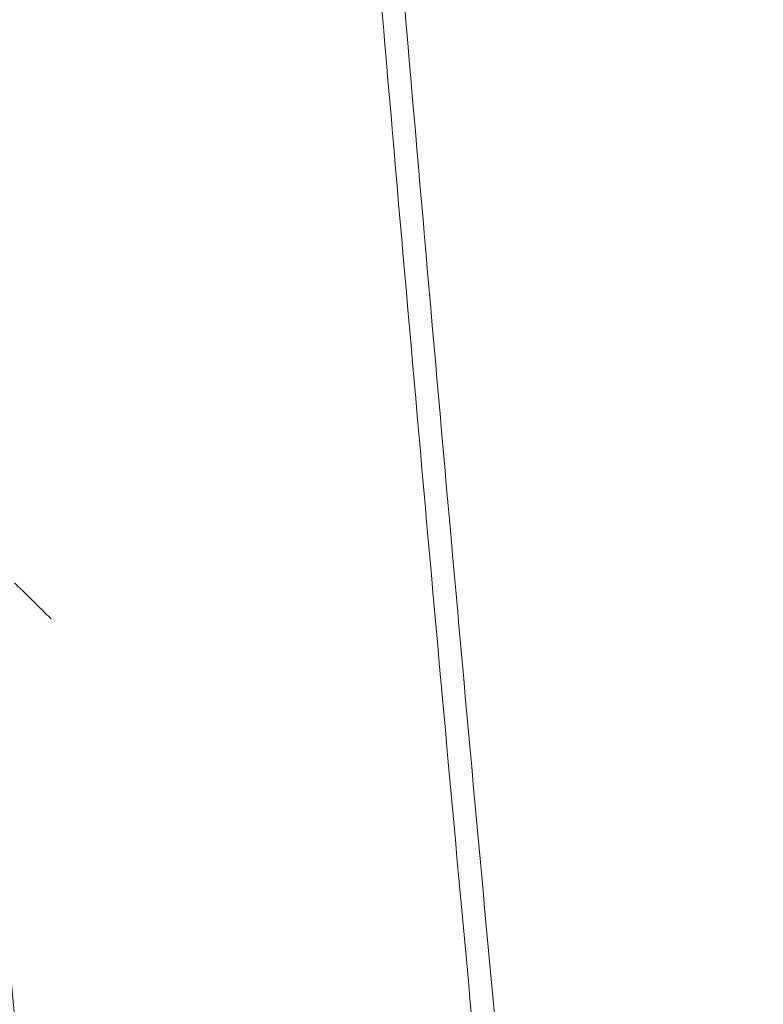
# Model space of a CAD drawing. Header units: millimetres. Extents: x -620 to 6530, y -1325 to 1325.
# Tile 87 of 180: x -70 to -29, y -695 to -641. Entities that reach past the tile are written whole.
import ezdxf

# ---------------------------------------------------------------- set-up
doc = ezdxf.new("R2010")
doc.units = ezdxf.units.MM
doc.layers.add('Plan', color=7, linetype='Continuous', true_color=0xffffff)

msp = doc.modelspace()

# ---------------------------------------------------------------- linework, layer by layer
at = {"layer": 'Plan', "color": 155, "linetype": 'Continuous', "lineweight": 13}
for points, knots in [([(-30.452, -840.809), (-31.032, -835.629), (-31.606, -830.448), (-32.745, -820.085), (-33.309, -814.903), (-34.984, -799.355), (-36.08, -788.988), (-39.303, -757.88), (-43.43, -716.387), (-47.22, -674.862), (-49.937, -643.706), (-50.821, -633.319), (-52.117, -617.735), (-52.543, -612.539), (-53.386, -602.148), (-53.802, -596.952), (-55.857, -570.971), (-58.977, -529.389), (-63.156, -466.983), (-65.608, -425.355), (-67.892, -383.717), (-68.949, -362.893), (-69.923, -342.065)], [0, 0, 0, 0, 0.03125, 0.03125, 0.0625, 0.0625, 0.125, 0.125, 0.25, 0.375, 0.375, 0.4375, 0.4375, 0.46875, 0.46875, 0.5, 0.5, 0.625, 0.75, 0.875, 0.875, 1, 1, 1, 1]), ([(-68.662, -342.009), (-67.689, -362.834), (-66.632, -383.654), (-64.348, -425.286), (-61.897, -466.906), (-57.719, -529.303), (-54.599, -570.877), (-52.545, -596.854), (-52.129, -602.049), (-51.286, -612.439), (-50.859, -617.633), (-49.564, -633.215), (-48.68, -643.6), (-45.963, -674.751), (-42.174, -716.269), (-38.048, -757.756), (-34.825, -788.858), (-33.73, -799.224), (-32.054, -814.769), (-31.491, -819.95), (-30.352, -830.311), (-29.778, -835.491), (-29.198, -840.671)], [0, 0, 0, 0, 0.125, 0.125, 0.25, 0.375, 0.5, 0.5, 0.53125, 0.53125, 0.5625, 0.5625, 0.625, 0.625, 0.75, 0.875, 0.875, 0.9375, 0.9375, 0.96875, 0.96875, 1, 1, 1, 1])]:
    msp.add_open_spline(points, degree=3, knots=knots, dxfattribs=at)
at = {"layer": 'Plan', "color": 155, "linetype": 'Continuous', "lineweight": 18}
msp.add_open_spline([(-94.994, -342.666), (-94.023, -363.468), (-91.912, -405.061), (-88.245, -467.421), (-85.468, -508.975), (-83.629, -534.94), (-83.256, -540.132), (-82.499, -550.517), (-82.116, -555.709), (-80.95, -571.283), (-80.152, -581.665), (-77.696, -612.803), (-74.256, -654.306), (-70.483, -695.78), (-67.528, -726.875), (-66.521, -737.238), (-64.98, -752.78), (-64.462, -757.961), (-63.413, -768.32), (-61.825, -783.857), (-60.189, -799.39), (-57.965, -820.095), (-56.832, -830.445), (-55.677, -840.793)], degree=3, knots=[0, 0, 0, 0, 0.125, 0.25, 0.375, 0.375, 0.40625, 0.40625, 0.4375, 0.4375, 0.5, 0.5, 0.625, 0.75, 0.75, 0.8125, 0.8125, 0.84375, 0.84375, 0.875, 0.9375, 0.9375, 1, 1, 1, 1], dxfattribs=at)
at = {"layer": 'Plan', "color": 155, "linetype": 'Continuous', "lineweight": 13}
msp.add_rational_spline([(-70.447, -672.067), (-69.916, -672.569), (-68.429, -674.054)], [1, 0.818985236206, 1], degree=2, dxfattribs=at)

doc.saveas('drawing.dxf')
